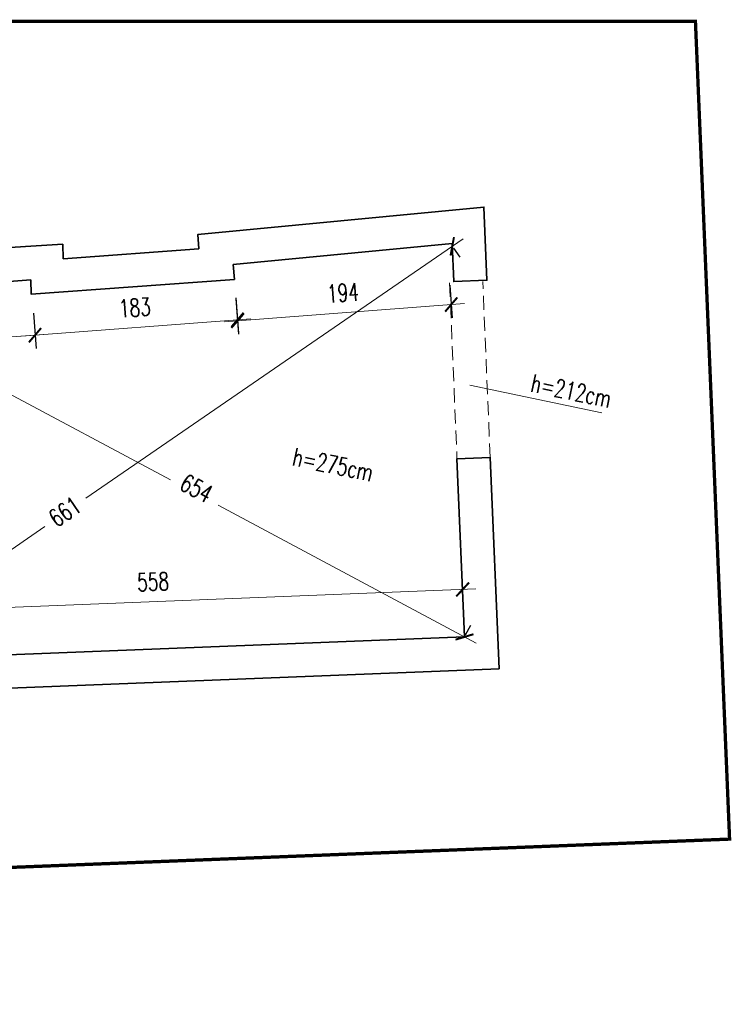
# Model space of a CAD drawing. Header units: inches. Extents: x 0 to 111471, y -105323 to 11070.
# Tile 208 of 256: x 45329 to 45972, y -25428 to -24539. Entities that reach past the tile are written whole.
import ezdxf

# ---------------------------------------------------------------- set-up
doc = ezdxf.new("R2010")
doc.units = ezdxf.units.IN
doc.header["$MEASUREMENT"] = 0
doc.linetypes.add('DASHED', pattern=[19.05, 12.7, -6.35])
for name, color, linetype, lineweight in [('888 opisy', 3, 'Continuous', 0), ('888 projektowane elementy', 6, 'Continuous', 13), ('888 sciany istniejące', 2, 'Continuous', 35), ('888 widok', 8, 'Continuous', 0), ('888 wymiary projektowane', 1, 'Continuous', 0), ('Wymiary', 85, 'Continuous', 18)]:
    doc.layers.add(name, color=color, linetype=linetype, lineweight=lineweight)
doc.styles.add('TS 100_opisy', font='romans.shx', dxfattribs={"width": 0.7, "height": 16})
doc.styles.add('TS 100_wymiary', font='romans.shx', dxfattribs={"width": 0.7, "height": 16})
doc.dimstyles.new('Dim Style 100', dxfattribs={"dimtxt": 16, "dimasz": 12, "dimexe": 12, "dimexo": 2, "dimgap": 10, "dimtad": 1, "dimdec": 0, "dimzin": 9, "dimtxsty": 'TS 100_wymiary', "dimblk": 'ARCHTICK', "dimcen": 2.5, "dimdle": 12, "dimclrd": 256, "dimclrt": 2, "dimadec": 0, "dimazin": 2, "dimtfac": 1, "dimtdec": 0, "dimtix": 1, "dimtmove": 2, "dimatfit": 3, "dimfxl": 0, "dimlwd": -1, "dimarcsym": 0})

# ---------------------------------------------------------------- blocks, each defined once
blk = doc.blocks.new('_ArchTick')
at = {"layer": 'Wymiary', "color": 0, "const_width": 0.15}
blk.add_lwpolyline([(-0.5, -0.5), (0.5, 0.5)], dxfattribs=at)
blk = doc.blocks.new('*D668')
at = {"layer": '888 wymiary projektowane', "ltscale": 0.01}
for p, q in [((45729.36, -24737.09), (45388.52, -24971.42)), ((45164.64, -25125.33), (45351.38, -24996.95))]:
    blk.add_line(p, q, dxfattribs=at)
at = {"layer": '888 wymiary projektowane', "color": 0, "lineweight": -2, "ltscale": 0.01}
for p, q in [((45720.6, -24745.53), (45726.27, -24753.77)), ((45175.66, -25120.18), (45181.32, -25128.42))]:
    blk.add_line(p, q, dxfattribs=at)
at = {"layer": 'Defpoints', "color": 0}
for p in [(45719.47, -24743.89), (45174.52, -25118.54), (45174.52, -25118.54)]:
    blk.add_point(p, dxfattribs=at)
at = {"layer": '888 wymiary projektowane', "linetype": 'ByBlock', "xscale": 12, "yscale": 12, "zscale": 12}
for p, rotation in [((45719.47, -24743.89), 34.5084126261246), ((45174.52, -25118.54), 214.5084126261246)]:
    blk.add_blockref('_ArchTick', p, dxfattribs=dict(at, rotation=rotation))
at = {"layer": '888 wymiary projektowane', "color": 2, "ltscale": 0.01, "insert": (45369.53, -24983.58), "char_height": 16, "attachment_point": 5, "rotation": 34.50841, "style": 'TS 100_wymiary'}
blk.add_mtext('661', dxfattribs=at)
blk = doc.blocks.new('*D669')
at = {"layer": '888 wymiary projektowane', "color": 0, "lineweight": -2, "ltscale": 0.01}
for p, q in [((45154.23, -24786.56), (45158.94, -24777.74)), ((45731.43, -25094.89), (45736.15, -25086.07))]:
    blk.add_line(p, q, dxfattribs=at)
at = {"layer": '888 wymiary projektowane', "ltscale": 0.01}
for p, q in [((45142.7, -24782.67), (45464.88, -24954.77)), ((45741.08, -25102.31), (45507.93, -24977.77))]:
    blk.add_line(p, q, dxfattribs=at)
at = {"layer": 'Defpoints', "color": 0}
for p in [(45153.29, -24788.33), (45730.49, -25096.65), (45730.49, -25096.65)]:
    blk.add_point(p, dxfattribs=at)
at = {"layer": '888 wymiary projektowane', "linetype": 'ByBlock', "xscale": 12, "yscale": 12, "zscale": 12}
for p, rotation in [((45153.29, -24788.33), 151.8900645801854), ((45730.49, -25096.65), 331.8900645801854)]:
    blk.add_blockref('_ArchTick', p, dxfattribs=dict(at, rotation=rotation))
at = {"layer": '888 wymiary projektowane', "color": 2, "ltscale": 0.01, "insert": (45488.43, -24962.48), "char_height": 16, "attachment_point": 5, "rotation": 331.89006, "style": 'TS 100_wymiary'}
blk.add_mtext('654', dxfattribs=at)
blk = doc.blocks.new('*D673')
at = {"layer": '888 wymiary projektowane', "color": 0, "lineweight": -2, "ltscale": 0.01}
for p, q in [((45341.03, -24804.19), (45343.45, -24836.1)), ((45155.56, -24818.28), (45157.98, -24850.19))]:
    blk.add_line(p, q, dxfattribs=at)
at = {"layer": '888 wymiary projektowane', "ltscale": 0.01}
blk.add_line((45145.11, -24839.13), (45354.51, -24823.23), dxfattribs=at)
at = {"layer": 'Defpoints', "color": 0}
for p in [(45338.75, -24774.24), (45153.29, -24788.33), (45342.54, -24824.14)]:
    blk.add_point(p, dxfattribs=at)
at = {"layer": '888 wymiary projektowane', "linetype": 'ByBlock', "xscale": 12, "yscale": 12, "zscale": 12}
for p, rotation in [((45342.54, -24824.14), 4.342651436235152), ((45157.08, -24838.22), 184.3426514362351)]:
    blk.add_blockref('_ArchTick', p, dxfattribs=dict(at, rotation=rotation))
at = {"layer": '888 wymiary projektowane', "color": 2, "ltscale": 0.01, "insert": (45248.45, -24813.23), "char_height": 16, "attachment_point": 5, "rotation": 4.34265, "style": 'TS 100_wymiary'}
blk.add_mtext('186', dxfattribs=at)
blk = doc.blocks.new('*D674')
at = {"layer": '888 wymiary projektowane', "color": 0, "lineweight": -2, "ltscale": 0.01}
for p, q in [((45523.96, -24790.3), (45526.38, -24822.21)), ((45341.03, -24804.19), (45343.45, -24836.1))]:
    blk.add_line(p, q, dxfattribs=at)
at = {"layer": '888 wymiary projektowane', "ltscale": 0.01}
blk.add_line((45330.58, -24825.05), (45537.44, -24809.34), dxfattribs=at)
at = {"layer": 'Defpoints', "color": 0}
for p in [(45522.19, -24767.08), (45338.75, -24774.24), (45525.47, -24810.24)]:
    blk.add_point(p, dxfattribs=at)
at = {"layer": '888 wymiary projektowane', "linetype": 'ByBlock', "xscale": 12, "yscale": 12, "zscale": 12}
for p, rotation in [((45525.47, -24810.24), 4.342651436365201), ((45342.54, -24824.14), 184.3426514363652)]:
    blk.add_blockref('_ArchTick', p, dxfattribs=dict(at, rotation=rotation))
at = {"layer": '888 wymiary projektowane', "color": 2, "ltscale": 0.01, "insert": (45432.64, -24799.24), "char_height": 16, "attachment_point": 5, "rotation": 4.34265, "style": 'TS 100_wymiary'}
blk.add_mtext('183', dxfattribs=at)
blk = doc.blocks.new('*D675')
at = {"layer": '888 wymiary projektowane', "color": 0, "lineweight": -2, "ltscale": 0.01}
for p, q in [((45717.21, -24778.93), (45719.45, -24808.42)), ((45524.02, -24791.17), (45526.45, -24823.08))]:
    blk.add_line(p, q, dxfattribs=at)
at = {"layer": '888 wymiary projektowane', "ltscale": 0.01}
blk.add_line((45513.57, -24812.02), (45730.51, -24795.55), dxfattribs=at)
at = {"layer": 'Defpoints', "color": 0}
for p in [(45522.19, -24767.08), (45717.06, -24776.94), (45718.54, -24796.45)]:
    blk.add_point(p, dxfattribs=at)
at = {"layer": '888 wymiary projektowane', "linetype": 'ByBlock', "xscale": 12, "yscale": 12, "zscale": 12}
for p, rotation in [((45718.54, -24796.45), 4.342651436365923), ((45525.54, -24811.11), 184.3426514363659)]:
    blk.add_blockref('_ArchTick', p, dxfattribs=dict(at, rotation=rotation))
at = {"layer": '888 wymiary projektowane', "color": 2, "ltscale": 0.01, "insert": (45620.68, -24785.83), "char_height": 16, "attachment_point": 5, "rotation": 4.34265, "style": 'TS 100_wymiary'}
blk.add_mtext('194', dxfattribs=at)
blk = doc.blocks.new('*D676')
at = {"layer": '888 wymiary projektowane', "color": 0, "lineweight": -2, "ltscale": 0.01}
for p, q in [((45729.59, -25073.81), (45728.33, -25041.83)), ((45171.82, -25095.8), (45170.56, -25063.82))]:
    blk.add_line(p, q, dxfattribs=at)
at = {"layer": '888 wymiary projektowane', "ltscale": 0.01}
blk.add_line((45159.04, -25076.29), (45740.79, -25053.35), dxfattribs=at)
at = {"layer": 'Defpoints', "color": 0}
for p in [(45728.8, -25053.82), (45730.49, -25096.65), (45172.72, -25118.64)]:
    blk.add_point(p, dxfattribs=at)
at = {"layer": '888 wymiary projektowane', "linetype": 'ByBlock', "xscale": 12, "yscale": 12, "zscale": 12}
for p, rotation in [((45728.8, -25053.82), 2.257462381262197), ((45171.03, -25075.81), 182.2574623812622)]:
    blk.add_blockref('_ArchTick', p, dxfattribs=dict(at, rotation=rotation))
at = {"layer": '888 wymiary projektowane', "color": 2, "ltscale": 0.01, "insert": (45449.21, -25046.83), "char_height": 16, "attachment_point": 5, "rotation": 2.25746, "style": 'TS 100_wymiary'}
blk.add_mtext('558', dxfattribs=at)

msp = doc.modelspace()

# ---------------------------------------------------------------- linework, layer by layer
at = {"layer": '888 opisy'}
msp.add_lwpolyline([(45854.595, -24894.141), (45735.28, -24869.328)], dxfattribs=at)
at = {"layer": '888 projektowane elementy', "linetype": 'DASHED', "const_width": 3, "elevation": 3}
msp.add_lwpolyline([(42317.096, -24760.78), (42353.395, -24921.538), (42348.802, -24946.076), (42259.219, -24927.446), (42296.672, -25093.316), (42219.37, -25426.855), (45969.968, -25279.241), (45939.117, -24540.718), (42366.797, -24540.718), (42317.096, -24760.78)], dxfattribs=at)
at = {"layer": '888 sciany istniejące'}
for points in [[(45153.287, -24788.327), (45338.753, -24774.243), (45339.196, -24787.235), (45522.706, -24773.815), (45521.683, -24760.351), (45719.363, -24741.308), (45720.811, -24775.78), (45750.785, -24774.52), (45748.007, -24708.409), (45489.543, -24733.308), (45490.514, -24746.089), (45368.117, -24755.04), (45367.671, -24741.96), (45151.363, -24755.619)], [(45114.013, -25312.929), (45095.541, -24999.368), (45165.459, -24995.255), (45172.717, -25118.642), (45730.491, -25096.654), (45723.734, -24935.796), (45753.708, -24934.536), (45761.727, -25125.448), (45174.478, -25148.584)], [(45172.717, -25118.642), (45730.491, -25096.654), (45723.734, -24935.796), (45753.708, -24934.536), (45761.727, -25125.448), (45174.478, -25148.584)]]:
    msp.add_lwpolyline(points, dxfattribs=at)
at = {"layer": '888 widok', "linetype": 'DASHED'}
for points in [[(45717.061, -24776.936), (45723.734, -24935.796)], [(45753.708, -24934.536), (45747.034, -24775.677)]]:
    msp.add_lwpolyline(points, dxfattribs=at)

# ---------------------------------------------------------------- texts
at = {"layer": '888 opisy', "char_height": 16, "width": 49.39123, "attachment_point": 1, "rotation": 348.25188, "style": 'TS 100_opisy'}
for s, insert in [('h=212cm', (45792.644, -24859.131)), ('h=275cm', (45577.479, -24925.728))]:
    msp.add_mtext(s, dxfattribs=dict(at, insert=insert))

# ---------------------------------------------------------------- dimensions: what is measured, and where the dimension line sits
at = {"layer": '888 wymiary projektowane', "ltscale": 0.01}
for base, p1, p2, angle, picture, middle in [((45174.525, -25118.535), (45719.471, -24743.886), (45174.525, -25118.535), 214.508413, '*D668', (45369.535, -24983.584)), ((45730.491, -25096.654), (45153.287, -24788.327), (45730.491, -25096.654), 331.890065, '*D669', (45488.431, -24962.481))]:
    dim = msp.add_linear_dim(base=base, p1=p1, p2=p2, angle=angle, dimstyle='Dim Style 100', override={"dimtxsty": 'TS 100_wymiary'}, dxfattribs=at)
    dim.commit()
    dim.dimension.update_dxf_attribs({"geometry": picture, "text_midpoint": middle, "dimtype": 161})
for base, p1, p2, picture, middle in [((45525.472, -24810.245), (45338.753, -24774.243), (45522.194, -24767.083), '*D674', (45432.644, -24799.242)), ((45718.543, -24796.455), (45522.194, -24767.083), (45717.061, -24776.936), '*D675', (45620.678, -24785.835))]:
    dim = msp.add_linear_dim(base=base, p1=p1, p2=p2, angle=184.342651, dimstyle='Dim Style 100', override={"dimtxsty": 'TS 100_wymiary'}, dxfattribs=at)
    dim.commit()
    dim.dimension.update_dxf_attribs({"geometry": picture, "text_midpoint": middle})
for p1, p2, distance, picture, middle in [((45153.287, -24788.327), (45338.753, -24774.243), -50.037, '*D673', (45248.446, -24813.23)), ((45172.717, -25118.642), (45730.491, -25096.654), 42.862, '*D676', (45449.207, -25046.832))]:
    dim = msp.add_aligned_dim(p1=p1, p2=p2, distance=distance, dimstyle='Dim Style 100', override={"dimtxsty": 'TS 100_wymiary'}, dxfattribs=at)
    dim.commit()
    dim.dimension.update_dxf_attribs({"geometry": picture, "text_midpoint": middle})

doc.saveas('drawing.dxf')
